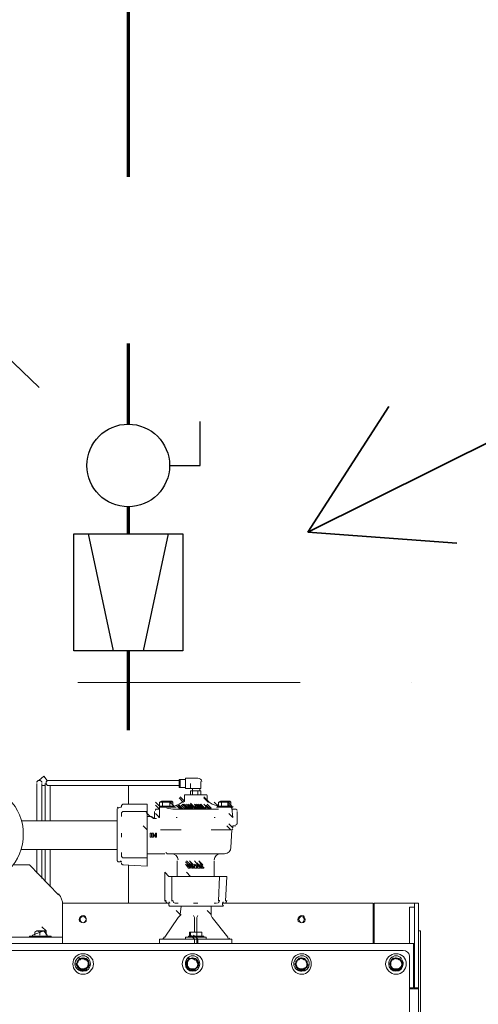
# Model space of a CAD drawing. Header units: millimetres. Extents: x 73192 to 132228, y -91222 to -47989.
# Tile 18 of 24: x 103428 to 103951, y -68440 to -67316. Entities that reach past the tile are written whole.
import ezdxf

# ---------------------------------------------------------------- set-up
doc = ezdxf.new("R2010")
doc.units = ezdxf.units.MM
doc.linetypes.add('DASHDOT', pattern=[25.4, 12.7, -6.35, 0, -6.35])
doc.linetypes.add('SDRUŽENÁ', pattern=[63.5, 31.75, -6.35, 6.35, -6.35, 6.35, -6.35])
for name, color, linetype, lineweight in [('koty', 253, 'Continuous', 9), ('NS_tenka', 253, 'Continuous', 9), ('R-koty', 7, 'Continuous', 25), ('R-nové rozvody stlačeného vzduchu', 160, 'SDRUŽENÁ', 70), ('VZT Tenka', 7, 'Continuous', 15)]:
    doc.layers.add(name, color=color, linetype=linetype, lineweight=lineweight)
doc.layers.get('koty').off()

# ---------------------------------------------------------------- blocks, each defined once
blk = doc.blocks.new('A$C1bc6cde3')
at = {"layer": 'NS_tenka', "linetype": 'Continuous', "lineweight": 20}
for points in [[(697.6, 1988.6), (694.1, 1993.3), (688.2, 1988.6)], [(685.8, 1985.1), (685.8, 1975.6), (685.8, 1975.6)], [(691.7, 1975.6), (691.7, 1985.1), (691.7, 1985.1)], [(691.7, 1982.7), (695.3, 1982.7), (695.3, 1982.7)], [(695.3, 1985.1), (695.3, 1975.6), (695.3, 1975.6)], [(848.5, 1988.6), (708.2, 1988.6), (697.6, 1988.6)], [(697.6, 1982.7), (708.2, 1982.7), (708.2, 1982.7)], [(701.2, 1975.6), (701.2, 1982.7), (701.2, 1982.7)], [(708.2, 1982.7), (848.5, 1982.7), (848.5, 1982.7)], [(790.7, 1982.7), (790.7, 1961.5), (790.7, 1961.5)], [(849.6, 1989.8), (848.5, 1989.8), (848.5, 1989.8)], [(848.5, 1980.4), (848.5, 1989.8), (848.5, 1989.8)], [(848.5, 1980.4), (848.5, 1989.8), (848.5, 1989.8)], [(848.5, 1988.6), (848.5, 1982.7), (848.5, 1982.7)], [(848.5, 1980.4), (849.6, 1980.4), (849.6, 1980.4)], [(855.5, 1989.8), (849.6, 1989.8), (849.6, 1989.8)], [(849.6, 1980.4), (849.6, 1989.8), (849.6, 1989.8)], [(849.6, 1980.4), (855.5, 1980.4), (855.5, 1980.4)], [(869.7, 1991), (855.5, 1991), (855.5, 1991)], [(855.5, 1979.2), (855.5, 1991), (855.5, 1991)], [(861.4, 1985.1), (861.4, 1979.2), (869.7, 1979.2)], [(873.2, 1987.4), (873.2, 1985.1), (873.2, 1979.2), (869.7, 1979.2)], [(685.8, 1975.6), (685.8, 1942.6), (685.8, 1942.6)], [(691.7, 1942.6), (691.7, 1975.6), (691.7, 1975.6)], [(695.3, 1975.6), (695.3, 1942.6), (695.3, 1942.6)], [(701.2, 1942.6), (701.2, 1975.6), (701.2, 1975.6)], [(853.2, 1963.9), (848.5, 1968.6), (848.5, 1968.6)], [(854.4, 1965), (849.6, 1969.7), (849.6, 1969.7)], [(854.4, 1970.9), (854.4, 1965), (854.4, 1965)], [(855.5, 1979.2), (861.4, 1979.2), (861.4, 1979.2)], [(879.1, 1972.1), (872, 1972.1), (862.6, 1972.1), (855.5, 1972.1)], [(863.8, 1976.8), (861.4, 1976.8), (861.4, 1972.1)], [(863.8, 1979.2), (863.8, 1976.8), (863.8, 1976.8)], [(869.7, 1972.1), (869.7, 1976.8), (863.8, 1976.8), (863.8, 1972.1)], [(873.2, 1972.1), (873.2, 1976.8), (869.7, 1976.8)], [(872, 1976.8), (872, 1979.2), (872, 1979.2)], [(880.3, 1965), (876.8, 1969.7), (876.8, 1969.7)], [(881.5, 1963.9), (876.8, 1968.6), (876.8, 1968.6)], [(882.6, 1963.9), (877.9, 1968.6), (877.9, 1968.6)], [(880.3, 1965), (880.3, 1970.9), (880.3, 1970.9)], [(781.3, 1958), (778.9, 1956.8), (778.9, 1956.8)], [(782.5, 1959.1), (782.5, 1958), (782.5, 1958)], [(811.9, 1961.5), (783.7, 1961.5), (783.7, 1961.5)], [(811.9, 1956.8), (811.9, 1958), (811.9, 1961.5)], [(826.1, 1959.1), (821.4, 1963.9), (821.4, 1963.9)], [(826.1, 1955.6), (821.4, 1960.3), (821.4, 1960.3)], [(828.4, 1965), (826.1, 1963.9), (826.1, 1963.9)], [(841.4, 1963.9), (837.9, 1963.9), (829.6, 1963.9), (826.1, 1963.9)], [(826.1, 1959.1), (826.1, 1963.9), (826.1, 1963.9)], [(826.1, 1959.1), (826.1, 1958), (826.1, 1958)], [(842.6, 1959.1), (834.3, 1959.1), (826.1, 1959.1)], [(826.1, 1958), (826.1, 1956.8), (826.1, 1956.8)], [(826.1, 1958), (841.4, 1958), (841.4, 1958)], [(842.6, 1958), (826.1, 1958), (826.1, 1958)], [(828.4, 1965), (840.2, 1965), (840.2, 1965)], [(829.6, 1959.1), (829.6, 1963.9), (829.6, 1963.9)], [(842.6, 1959.1), (837.9, 1963.9), (837.9, 1963.9)], [(837.9, 1959.1), (837.9, 1963.9), (837.9, 1963.9)], [(841.4, 1963.9), (840.2, 1965), (840.2, 1965)], [(841.4, 1959.1), (841.4, 1963.9), (841.4, 1963.9)], [(842.6, 1958), (841.4, 1958), (841.4, 1958)], [(852, 1963.9), (848.5, 1961.5), (842.6, 1959.1)], [(842.6, 1958), (842.6, 1959.1), (842.6, 1959.1)], [(844.9, 1958), (842.6, 1958), (842.6, 1958)], [(850.8, 1955.6), (849.6, 1955.6), (844.9, 1960.3)], [(850.8, 1955.6), (847.3, 1960.3), (847.3, 1960.3)], [(852, 1955.6), (847.3, 1960.3), (850.8, 1955.6)], [(853.2, 1955.6), (848.5, 1960.3), (848.5, 1960.3)], [(856.7, 1958), (855.5, 1956.8), (855.5, 1955.6), (853.2, 1955.6), (852, 1955.6), (850.8, 1955.6), (849.6, 1955.6)], [(859.1, 1955.6), (855.5, 1955.6), (850.8, 1960.3)], [(855.5, 1955.6), (850.8, 1960.3), (850.8, 1960.3)], [(853.2, 1963.9), (852, 1963.9), (852, 1963.9)], [(856.7, 1958), (852, 1961.5), (852, 1961.5)], [(856.7, 1956.8), (852, 1961.5), (852, 1961.5)], [(852, 1955.6), (853.2, 1955.6), (855.5, 1955.6), (856.7, 1958), (855.5, 1958), (854.4, 1955.6), (852, 1956.8)], [(854.4, 1965), (853.2, 1963.9), (853.2, 1963.9)], [(857.9, 1956.8), (853.2, 1961.5), (853.2, 1961.5)], [(859.1, 1955.6), (855.5, 1960.3), (855.5, 1960.3)], [(861.4, 1955.6), (857.9, 1960.3), (860.3, 1955.6), (855.5, 1960.3)], [(861.4, 1958), (860.3, 1956.8), (859.1, 1955.6), (855.5, 1955.6)], [(861.4, 1958), (857.9, 1958), (856.7, 1956.8), (859.1, 1958), (859.1, 1956.8), (857.9, 1955.6), (855.5, 1955.6)], [(861.4, 1958), (856.7, 1961.5), (861.4, 1956.8), (859.1, 1955.6)], [(859.1, 1958), (856.7, 1956.8), (856.7, 1956.8)], [(866.1, 1956.8), (861.4, 1961.5), (863.8, 1955.6), (859.1, 1960.3)], [(863.8, 1956.8), (859.1, 1961.5), (859.1, 1961.5)], [(863.8, 1958), (860.3, 1955.6), (860.3, 1955.6)], [(866.1, 1958), (861.4, 1962.7), (861.4, 1962.7)], [(866.1, 1958), (861.4, 1961.5), (861.4, 1961.5)], [(869.7, 1956.8), (867.3, 1956.8), (862.6, 1961.5)], [(865, 1958), (866.1, 1958), (863.8, 1958), (863.8, 1958)], [(866.1, 1958), (865, 1958), (865, 1958)], [(866.1, 1956.8), (865, 1958), (865, 1958)], [(869.7, 1956.8), (869.7, 1958), (866.1, 1961.5), (867.3, 1958), (867.3, 1958)], [(869.7, 1958), (866.1, 1961.5), (867.3, 1958), (867.3, 1958)], [(872, 1956.8), (869.7, 1956.8), (867.3, 1955.6), (866.1, 1956.8), (866.1, 1958)], [(867.3, 1955.6), (866.1, 1956.8), (866.1, 1958), (867.3, 1958), (869.7, 1958)], [(867.3, 1955.6), (869.7, 1956.8), (872, 1956.8), (867.3, 1961.5)], [(872, 1956.8), (867.3, 1961.5), (867.3, 1961.5)], [(872, 1958), (867.3, 1961.5), (867.3, 1961.5)], [(872, 1955.6), (867.3, 1960.3), (867.3, 1960.3)], [(874.4, 1958), (869.7, 1961.5), (869.7, 1961.5)], [(874.4, 1956.8), (869.7, 1961.5), (872, 1956.8)], [(876.8, 1956.8), (872, 1961.5), (874.4, 1958), (869.7, 1961.5), (872, 1958)], [(875.6, 1958), (873.2, 1958), (872, 1958), (874.4, 1958), (869.7, 1961.5), (876.8, 1956.8), (875.6, 1956.8), (874.4, 1956.8), (872, 1956.8)], [(874.4, 1956.8), (869.7, 1961.5), (869.7, 1961.5)], [(874.4, 1958), (869.7, 1961.5), (869.7, 1961.5)], [(874.4, 1958), (869.7, 1961.5), (869.7, 1961.5)], [(874.4, 1958), (869.7, 1961.5), (869.7, 1961.5)], [(877.9, 1956.8), (876.8, 1955.6), (874.4, 1955.6), (869.7, 1960.3)], [(869.7, 1958), (870.9, 1958), (872, 1956.8)], [(877.9, 1956.8), (873.2, 1961.5), (876.8, 1955.6), (874.4, 1955.6), (872, 1955.6)], [(876.8, 1956.8), (872, 1961.5), (872, 1961.5)], [(877.9, 1956.8), (873.2, 1961.5), (873.2, 1961.5)], [(875.6, 1958), (877.9, 1956.8), (873.2, 1961.5)], [(883.8, 1955.6), (879.1, 1960.3), (877.9, 1955.6), (874.4, 1960.3)], [(881.5, 1956.8), (876.8, 1961.5), (876.8, 1961.5)], [(883.8, 1955.6), (885, 1956.8), (880.3, 1958), (877.9, 1955.6)], [(883.8, 1955.6), (879.1, 1960.3), (879.1, 1960.3)], [(881.5, 1963.9), (880.3, 1965), (880.3, 1965)], [(885, 1956.8), (880.3, 1961.5), (880.3, 1961.5)], [(881.5, 1963.9), (882.6, 1963.9), (882.6, 1963.9)], [(893.3, 1959.1), (886.2, 1961.5), (882.6, 1963.9)], [(893.3, 1959.1), (888.5, 1963.9), (888.5, 1963.9)], [(892.1, 1958), (890.9, 1958), (890.9, 1958)], [(892.1, 1959.1), (892.1, 1958), (892.1, 1958)], [(909.7, 1958), (892.1, 1958), (892.1, 1958)], [(893.3, 1958), (892.1, 1958), (892.1, 1958)], [(895.6, 1965), (893.3, 1963.9), (893.3, 1963.9)], [(907.4, 1963.9), (903.9, 1963.9), (896.8, 1963.9), (893.3, 1963.9)], [(893.3, 1959.1), (893.3, 1963.9), (893.3, 1963.9)], [(908.6, 1959.1), (900.3, 1959.1), (893.3, 1959.1)], [(893.3, 1958), (908.6, 1958), (908.6, 1958)], [(895.6, 1965), (906.2, 1965), (906.2, 1965)], [(896.8, 1959.1), (896.8, 1963.9), (896.8, 1963.9)], [(908.6, 1959.1), (903.9, 1963.9), (903.9, 1963.9)], [(903.9, 1959.1), (903.9, 1963.9), (903.9, 1963.9)], [(908.6, 1956.8), (903.9, 1961.5), (903.9, 1961.5)], [(907.4, 1963.9), (906.2, 1965), (906.2, 1965)], [(907.4, 1959.1), (907.4, 1963.9), (907.4, 1963.9)], [(908.6, 1956.8), (908.6, 1958), (908.6, 1958)], [(909.7, 1958), (909.7, 1959.1), (909.7, 1959.1)], [(777.8, 1955.6), (777.8, 1926.1), (777.8, 1896.7)], [(782.5, 1950.9), (782.5, 1947.4), (782.5, 1947.4)], [(811.9, 1953.2), (783.7, 1953.2), (783.7, 1953.2)], [(815.5, 1947.4), (810.8, 1952.1), (810.8, 1952.1)], [(811.9, 1956.8), (811.9, 1953.2), (811.9, 1953.2)], [(811.9, 1953.2), (811.9, 1943.8), (811.9, 1943.8)], [(813.1, 1947.4), (811.9, 1947.4), (811.9, 1947.4)], [(815.5, 1947.4), (813.1, 1947.4), (813.1, 1947.4)], [(815.5, 1947.4), (817.8, 1946.2), (817.8, 1946.2)], [(819, 1946.2), (816.7, 1947.4), (815.5, 1947.4)], [(820.2, 1945), (820.2, 1945), (819, 1945), (817.8, 1946.2)], [(820.2, 1953.2), (820.2, 1946.2), (820.2, 1946.2)], [(820.2, 1946.2), (820.2, 1945), (820.2, 1945)], [(826.1, 1955.6), (821.4, 1955.6), (821.4, 1955.6)], [(826.1, 1946.2), (821.4, 1950.9), (821.4, 1950.9)], [(826.1, 1946.2), (824.9, 1946.2), (824.9, 1946.2)], [(826.1, 1946.2), (826.1, 1956.8), (826.1, 1956.8)], [(841.4, 1955.6), (834.3, 1956.8), (834.3, 1956.8)], [(844.9, 1955.6), (841.4, 1955.6), (841.4, 1955.6)], [(847.3, 1955.6), (844.9, 1955.6), (844.9, 1955.6)], [(846.1, 1946.2), (844.9, 1946.2), (844.9, 1946.2)], [(888.5, 1955.6), (847.3, 1955.6), (847.3, 1955.6)], [(852, 1956.8), (850.8, 1956.8), (849.6, 1955.6)], [(859.1, 1956.8), (857.9, 1956.8), (857.9, 1956.8)], [(861.4, 1955.6), (860.3, 1955.6), (860.3, 1955.6)], [(866.1, 1956.8), (863.8, 1955.6), (863.8, 1956.8), (861.4, 1955.6)], [(861.4, 1955.6), (863.8, 1956.8), (863.8, 1955.6)], [(872, 1956.8), (872, 1955.6), (874.4, 1955.6)], [(885, 1956.8), (883.8, 1955.6), (877.9, 1955.6)], [(883.8, 1956.8), (881.5, 1956.8), (880.3, 1955.6)], [(885, 1955.6), (883.8, 1955.6), (883.8, 1955.6)], [(893.3, 1955.6), (888.5, 1955.6), (888.5, 1955.6)], [(889.7, 1946.2), (888.5, 1946.2), (888.5, 1946.2)], [(909.7, 1946.2), (905, 1950.9), (905, 1950.9)], [(909.7, 1946.2), (905, 1950.9), (905, 1950.9)], [(909.7, 1946.2), (908.6, 1956.8), (908.6, 1956.8)], [(913.3, 1955.6), (908.6, 1955.6), (908.6, 1955.6)], [(914.5, 1946.2), (914.5, 1953.2), (914.5, 1953.2)], [(914.5, 1939.1), (914.5, 1946.2), (914.5, 1946.2)], [(777.8, 1942.6), (668.2, 1942.6), (668.2, 1942.6)], [(811.9, 1932), (807.2, 1936.8), (807.2, 1936.8)], [(811.9, 1942.6), (811.9, 1943.8), (811.9, 1943.8)], [(811.9, 1942.6), (811.9, 1932), (811.9, 1932)], [(821.4, 1945), (820.2, 1945), (820.2, 1945)], [(822.5, 1945), (821.4, 1945), (821.4, 1945)], [(907.4, 1932), (902.7, 1936.8), (902.7, 1936.8)], [(909.7, 1934.4), (905, 1939.1), (905, 1939.1)], [(909.7, 1934.4), (909.7, 1936.8), (910.9, 1936.8)], [(910.9, 1936.8), (913.3, 1936.8), (913.3, 1936.8)], [(782.5, 1928.5), (782.5, 1923.8), (782.5, 1923.8)], [(811.9, 1932), (811.9, 1920.3), (811.9, 1920.3)], [(817.8, 1923.8), (817.8, 1928.5), (819, 1928.5), (821.4, 1923.8), (821.4, 1928.5), (822.5, 1928.5), (822.5, 1923.8), (821.4, 1923.8)], [(819, 1927.3), (819, 1923.8), (817.8, 1923.8)], [(820.2, 1926.1), (819, 1927.3), (819, 1927.3)], [(821.4, 1923.8), (819, 1927.3), (819, 1927.3)], [(820.2, 1926.1), (821.4, 1923.8), (821.4, 1923.8)], [(827.3, 1932), (828.4, 1932), (828.4, 1932)], [(828.4, 1932), (834.3, 1932), (834.3, 1932)], [(834.3, 1932), (850.8, 1932), (850.8, 1932)], [(885, 1932), (900.3, 1932), (900.3, 1932)], [(900.3, 1932), (907.4, 1932), (907.4, 1932)], [(907.4, 1912), (908.6, 1932), (908.6, 1932)], [(909.7, 1933.2), (908.6, 1932), (908.6, 1932)], [(811.9, 1920.3), (811.9, 1909.6), (811.9, 1909.6)], [(668.2, 1909.6), (777.8, 1909.6), (777.8, 1909.6)], [(685.8, 1909.6), (685.8, 1882.5), (685.8, 1882.5)], [(691.7, 1876.7), (691.7, 1909.6), (691.7, 1909.6)], [(695.3, 1909.6), (695.3, 1873.1), (695.3, 1873.1)], [(701.2, 1867.2), (701.2, 1909.6), (701.2, 1909.6)], [(782.5, 1906.1), (782.5, 1902.6), (782.5, 1902.6)], [(811.9, 1909.6), (811.9, 1900.2), (811.9, 1900.2)], [(811.9, 1904.9), (813.1, 1904.9), (813.1, 1904.9)], [(813.1, 1904.9), (832, 1904.9), (832, 1904.9)], [(900.3, 1904.9), (867.3, 1904.9), (834.3, 1904.9)], [(658.7, 1892), (677.6, 1892), (677.6, 1892)], [(677.6, 1892), (710.6, 1857.8), (710.6, 1857.8)], [(778.9, 1895.5), (781.3, 1895.5), (781.3, 1895.5)], [(783.7, 1900.2), (811.9, 1900.2), (811.9, 1900.2)], [(783.7, 1892), (811.9, 1890.8), (811.9, 1890.8)], [(790.7, 1892), (790.7, 1848.4), (790.7, 1848.4)], [(811.9, 1900.2), (811.9, 1896.7), (811.9, 1896.7)], [(811.9, 1895.5), (811.9, 1896.7), (811.9, 1896.7)], [(811.9, 1895.5), (811.9, 1890.8), (811.9, 1890.8)], [(846.1, 1896.7), (846.1, 1880.2), (846.1, 1880.2)], [(860.3, 1890.8), (855.5, 1895.5), (855.5, 1895.5)], [(861.4, 1892), (856.7, 1896.7), (856.7, 1896.7)], [(861.4, 1892), (856.7, 1896.7), (856.7, 1896.7)], [(861.4, 1888.4), (857.9, 1893.1), (857.9, 1893.1)], [(861.4, 1888.4), (857.9, 1893.1), (857.9, 1893.1)], [(863.8, 1890.8), (859.1, 1894.3), (865, 1890.8), (865, 1889.6)], [(863.8, 1889.6), (859.1, 1894.3), (859.1, 1894.3)], [(863.8, 1890.8), (859.1, 1894.3), (859.1, 1894.3)], [(863.8, 1888.4), (859.1, 1893.1), (859.1, 1893.1)], [(863.8, 1888.4), (859.1, 1893.1), (859.1, 1893.1)], [(863.8, 1888.4), (859.1, 1893.1), (859.1, 1893.1)], [(865, 1892), (860.3, 1896.7), (860.3, 1896.7)], [(862.6, 1888.4), (863.8, 1888.4), (863.8, 1888.4), (865, 1889.6), (863.8, 1890.8), (863.8, 1889.6), (862.6, 1889.6), (862.6, 1892), (865, 1892), (860.3, 1896.7), (863.8, 1892), (863.8, 1890.8), (863.8, 1890.8)], [(865, 1892), (860.3, 1896.7), (860.3, 1896.7)], [(860.3, 1890.8), (861.4, 1892), (861.4, 1890.8), (861.4, 1889.6), (860.3, 1888.4)], [(863.8, 1892), (863.8, 1890.8), (863.8, 1890.8)], [(863.8, 1890.8), (865, 1890.8), (865, 1889.6), (865, 1888.4), (863.8, 1888.4)], [(863.8, 1890.8), (863.8, 1889.6), (863.8, 1889.6)], [(869.7, 1892), (866.1, 1896.7), (866.1, 1896.7)], [(869.7, 1888.4), (866.1, 1893.1), (866.1, 1893.1)], [(867.3, 1888.4), (866.1, 1888.4), (866.1, 1892), (867.3, 1892), (867.3, 1892), (868.5, 1892), (869.7, 1890.8)], [(866.1, 1892), (866.1, 1888.4), (866.1, 1888.4)], [(867.3, 1890.8), (867.3, 1892), (867.3, 1892)], [(869.7, 1890.8), (868.5, 1888.4), (867.3, 1888.4)], [(868.5, 1890.8), (867.3, 1890.8), (867.3, 1890.8)], [(867.3, 1888.4), (868.5, 1890.8), (868.5, 1890.8)], [(873.2, 1889.6), (868.5, 1894.3), (868.5, 1894.3)], [(873.2, 1888.4), (868.5, 1893.1), (868.5, 1893.1)], [(874.4, 1888.4), (869.7, 1893.1), (869.7, 1893.1)], [(869.7, 1888.4), (869.7, 1892), (869.7, 1892)], [(875.6, 1892), (870.9, 1896.7), (870.9, 1896.7)], [(870.9, 1888.4), (872, 1888.4), (872, 1890.8), (872, 1890.8), (870.9, 1892)], [(873.2, 1888.4), (873.2, 1889.6), (875.6, 1892)], [(874.4, 1889.6), (874.4, 1890.8), (874.4, 1890.8)], [(888.5, 1880.2), (888.5, 1896.7), (888.5, 1896.7)], [(836.7, 1879), (832, 1883.7), (832, 1879)], [(832, 1879), (832, 1850.7), (832, 1850.7)], [(836.7, 1879), (840.2, 1879), (840.2, 1879)], [(840.2, 1879), (840.2, 1850.7), (840.2, 1850.7)], [(840.2, 1879), (849.6, 1879), (849.6, 1879)], [(846.1, 1880.2), (846.1, 1879), (846.1, 1879)], [(850.8, 1879), (849.6, 1879), (849.6, 1879)], [(850.8, 1879), (861.4, 1879), (861.4, 1879)], [(861.4, 1879), (856.7, 1883.7), (856.7, 1883.7)], [(861.4, 1879), (873.2, 1879), (873.2, 1879)], [(865, 1889.6), (865, 1888.4), (863.8, 1888.4), (862.6, 1888.4)], [(873.2, 1879), (874.4, 1879), (885, 1879)], [(885, 1879), (894.4, 1879), (894.4, 1879)], [(888.5, 1879), (888.5, 1880.2), (888.5, 1880.2)], [(893.3, 1850.7), (894.4, 1879), (894.4, 1879)], [(894.4, 1879), (896.8, 1879), (896.8, 1879)], [(898, 1879), (896.8, 1879), (896.8, 1879)], [(898, 1879), (902.7, 1879), (902.7, 1879)], [(901.5, 1850.7), (902.7, 1879), (902.7, 1879)], [(715.3, 1848.4), (836.7, 1848.4), (836.7, 1848.4)], [(715.3, 1847.2), (715.3, 1815.4), (715.3, 1815.4)], [(835.5, 1848.4), (836.7, 1848.4), (836.7, 1848.4)], [(836.7, 1848.4), (836.7, 1846), (836.7, 1846)], [(839, 1844.8), (896.8, 1844.8), (896.8, 1844.8)], [(843.8, 1848.4), (847.3, 1848.4), (847.3, 1848.4)], [(850.8, 1844.8), (849.6, 1835.4), (844.9, 1840.1)], [(850.8, 1844.8), (849.6, 1835.4), (849.6, 1835.4)], [(865, 1848.4), (869.7, 1848.4), (869.7, 1848.4)], [(885, 1835.4), (885, 1844.8), (885, 1844.8)], [(885, 1835.4), (885, 1844.8), (885, 1844.8)], [(888.5, 1848.4), (890.9, 1848.4), (890.9, 1848.4)], [(898, 1846), (898, 1848.4), (898, 1848.4)], [(898, 1848.4), (1070, 1848.4), (1070, 1807.1)], [(1070, 1844.8), (1071.2, 1844.8), (1071.2, 1844.8)], [(1071.2, 1848.4), (1071.2, 1802.4), (1071.2, 1802.4)], [(1071.2, 1848.4), (1073.6, 1848.4), (1073.6, 1848.4)], [(1073.6, 1848.4), (1114.8, 1848.4), (1117.2, 1848.4)], [(1117.2, 1836.6), (1117.2, 1848.4), (1121.9, 1848.4), (1121.9, 1836.6)], [(847.3, 1831.9), (849.6, 1834.2), (850.8, 1835.4)], [(847.3, 1831.9), (849.6, 1834.2), (850.8, 1835.4)], [(865, 1834.2), (866.1, 1831.9), (866.1, 1831.9)], [(865, 1834.2), (866.1, 1831.9), (866.1, 1831.9)], [(868.5, 1815.4), (868.5, 1831.9), (869.7, 1834.2)], [(868.5, 1831.9), (869.7, 1834.2), (869.7, 1834.2)], [(885, 1835.4), (880.3, 1840.1), (880.3, 1840.1)], [(885, 1835.4), (885, 1834.2), (886.2, 1831.9)], [(885, 1835.4), (885, 1834.2), (886.2, 1831.9)], [(1111.3, 1830.7), (1111.3, 1843.7), (1117.2, 1843.7)], [(1117.2, 1836.6), (1117.2, 1751.7), (1121.9, 1751.7), (1121.9, 1836.6)], [(847.3, 1831.9), (832, 1809.5), (832, 1809.5)], [(866.1, 1815.4), (866.1, 1831.9), (866.1, 1831.9)], [(903.9, 1809.5), (886.2, 1831.9), (886.2, 1831.9)], [(1117.2, 1802.4), (1111.3, 1802.4), (1111.3, 1830.7)], [(697.6, 1811.8), (694.1, 1816.6), (681.1, 1811.8)], [(681.1, 1811.8), (681.1, 1810.7), (681.1, 1810.7)], [(685.8, 1816.6), (683.5, 1815.4), (683.5, 1811.8)], [(689.4, 1815.4), (685.8, 1816.6), (691.7, 1816.6), (689.4, 1815.4), (689.4, 1811.8)], [(696.5, 1816.6), (691.7, 1821.3), (691.7, 1821.3)], [(696.5, 1816.6), (691.7, 1821.3), (691.7, 1821.3)], [(691.7, 1816.6), (696.5, 1815.4), (696.5, 1811.8)], [(696.5, 1815.4), (696.5, 1816.6), (691.7, 1816.6)], [(696.5, 1815.4), (696.5, 1811.8), (696.5, 1811.8)], [(697.6, 1810.7), (697.6, 1811.8), (697.6, 1811.8)], [(715.3, 1809.5), (715.3, 1815.4), (715.3, 1815.4)], [(856.7, 1807.1), (866.1, 1807.1), (866.1, 1802.4), (866.1, 1807.1), (861.4, 1811.8)], [(861.4, 1815.4), (860.3, 1815.4), (860.3, 1810.7)], [(865, 1815.4), (861.4, 1815.4), (861.4, 1810.7)], [(865, 1815.4), (861.4, 1815.4), (861.4, 1815.4)], [(872, 1815.4), (865, 1815.4), (868.5, 1815.4)], [(869.7, 1807.1), (865, 1811.8), (865, 1811.8)], [(872, 1815.4), (868.5, 1815.4), (868.5, 1810.7)], [(872, 1815.4), (874.4, 1815.4), (874.4, 1810.7)], [(874.4, 1815.4), (874.4, 1815.4), (872, 1815.4)], [(1121.9, 1816.6), (1124.2, 1816.6), (1124.2, 1192), (1121.9, 1192)], [(115.5, 1802.4), (1111.3, 1802.4), (1111.3, 1802.4)], [(511.4, 1802.4), (511.4, 1809.5), (518.5, 1809.5), (708.2, 1809.5)], [(677.6, 1810.7), (677.6, 1809.5), (677.6, 1809.5)], [(702.3, 1810.7), (677.6, 1810.7), (677.6, 1810.7)], [(702.3, 1809.5), (702.3, 1810.7), (702.3, 1810.7)], [(708.2, 1809.5), (715.3, 1809.5), (715.3, 1802.4)], [(826.1, 1807.1), (826.1, 1802.4), (826.1, 1802.4)], [(826.1, 1807.1), (826.1, 1802.4), (826.1, 1802.4)], [(832, 1807.1), (826.1, 1807.1), (826.1, 1807.1)], [(830.8, 1808.3), (830.8, 1809.5), (832, 1809.5)], [(830.8, 1808.3), (830.8, 1809.5), (832, 1809.5)], [(856.7, 1807.1), (832, 1807.1), (832, 1807.1)], [(855.5, 1809.5), (855.5, 1807.1), (855.5, 1807.1)], [(879.1, 1809.5), (855.5, 1809.5), (855.5, 1809.5)], [(859.1, 1810.7), (859.1, 1809.5), (859.1, 1809.5)], [(859.1, 1810.7), (863.8, 1810.7), (876.8, 1810.7)], [(868.5, 1807.1), (866.1, 1807.1), (866.1, 1807.1)], [(868.5, 1807.1), (868.5, 1802.4), (868.5, 1802.4)], [(869.7, 1802.4), (869.7, 1807.1), (877.9, 1807.1)], [(876.8, 1809.5), (876.8, 1810.7), (876.8, 1810.7)], [(902.7, 1807.1), (877.9, 1807.1), (877.9, 1807.1)], [(879.1, 1807.1), (879.1, 1809.5), (879.1, 1809.5)], [(908.6, 1807.1), (902.7, 1807.1), (902.7, 1807.1)], [(903.9, 1809.5), (903.9, 1809.5), (903.9, 1808.3)], [(903.9, 1809.5), (903.9, 1809.5), (903.9, 1808.3)], [(908.6, 1802.4), (908.6, 1807.1), (908.6, 1807.1)], [(908.6, 1802.4), (908.6, 1807.1), (908.6, 1807.1)], [(1070, 1802.4), (1070, 1807.1), (1070, 1807.1)], [(1116, 1802.4), (1116, 1791.8), (1116, 1791.8)], [(1104.2, 1794.2), (122.6, 1794.2), (122.6, 1794.2)], [(1116, 1791.8), (1116, 1751.7), (1111.3, 1751.7)], [(1117.2, 1797.7), (1116, 1797.7), (1116, 1797.7)], [(733, 1781.2), (730.6, 1778.8), (730.6, 1778.8)], [(730.6, 1778.8), (733, 1775.3), (733, 1775.3)], [(735.3, 1783.6), (731.8, 1782.4), (731.8, 1778.8), (731.8, 1775.3), (735.3, 1772.9)], [(737.7, 1784.7), (734.2, 1785.9), (733, 1781.2)], [(741.2, 1783.6), (737.7, 1785.9), (735.3, 1783.6)], [(737.7, 1771.8), (742.4, 1771.8), (743.6, 1775.3), (745.9, 1777.7), (744.8, 1781.2), (742.4, 1784.7), (737.7, 1784.7)], [(741.2, 1772.9), (744.8, 1775.3), (744.8, 1778.8), (744.8, 1782.4), (741.2, 1783.6)], [(857.9, 1781.2), (855.5, 1778.8), (857.9, 1775.3), (859.1, 1771.8), (862.6, 1771.8)], [(859.1, 1783.6), (856.7, 1782.4), (856.7, 1778.8), (856.7, 1775.3), (859.1, 1772.9)], [(863.8, 1784.7), (859.1, 1785.9), (857.9, 1781.2)], [(866.1, 1783.6), (863.8, 1785.9), (859.1, 1783.6)], [(868.5, 1781.2), (867.3, 1784.7), (863.8, 1784.7)], [(869.7, 1778.8), (869.7, 1782.4), (866.1, 1783.6)], [(866.1, 1772.9), (869.7, 1775.3), (869.7, 1778.8)], [(868.5, 1775.3), (870.9, 1777.7), (868.5, 1781.2)], [(988.7, 1784.7), (985.2, 1785.9), (982.8, 1781.2), (980.5, 1778.8)], [(980.5, 1778.8), (982.8, 1775.3), (982.8, 1775.3)], [(985.2, 1783.6), (981.6, 1782.4), (981.6, 1778.8), (981.6, 1775.3), (985.2, 1772.9)], [(991.1, 1783.6), (987.5, 1785.9), (985.2, 1783.6)], [(993.4, 1775.3), (995.8, 1777.7), (993.4, 1781.2), (992.2, 1784.7), (988.7, 1784.7)], [(994.6, 1778.8), (994.6, 1782.4), (991.1, 1783.6)], [(991.1, 1772.9), (994.6, 1775.3), (994.6, 1778.8)], [(1090, 1781.2), (1088.9, 1778.8), (1090, 1775.3)], [(1095.9, 1784.7), (1092.4, 1785.9), (1090, 1781.2)], [(1092.4, 1783.6), (1090, 1782.4), (1090, 1778.8), (1090, 1775.3), (1092.4, 1772.9)], [(1099.5, 1783.6), (1095.9, 1785.9), (1092.4, 1783.6)], [(1101.8, 1781.2), (1100.7, 1784.7), (1095.9, 1784.7)], [(1095.9, 1771.8), (1099.5, 1771.8), (1101.8, 1775.3), (1103, 1777.7), (1101.8, 1781.2)], [(1103, 1778.8), (1103, 1782.4), (1099.5, 1783.6)], [(1099.5, 1772.9), (1103, 1775.3), (1103, 1778.8)], [(1111.3, 1241.5), (1111.3, 1788.3), (1111.3, 1788.3)], [(733, 1775.3), (734.2, 1771.8), (737.7, 1771.8)], [(735.3, 1772.9), (737.7, 1771.8), (741.2, 1772.9)], [(859.1, 1772.9), (863.8, 1771.8), (866.1, 1772.9)], [(862.6, 1771.8), (866.1, 1771.8), (868.5, 1775.3)], [(982.8, 1775.3), (984, 1771.8), (987.5, 1771.8)], [(985.2, 1772.9), (987.5, 1771.8), (991.1, 1772.9)], [(987.5, 1771.8), (991.1, 1771.8), (993.4, 1775.3)], [(1090, 1775.3), (1092.4, 1771.8), (1095.9, 1771.8)], [(1092.4, 1772.9), (1095.9, 1771.8), (1099.5, 1772.9)], [(1111.3, 179.7), (1111.3, 179.7), (1121.9, 179.7), (1121.9, 1750.6), (1111.3, 1750.6)], [(1117.2, 1751.7), (1117.2, 1750.6), (1117.2, 1750.6)], [(1121.9, 1751.7), (1121.9, 1750.6), (1121.9, 1750.6)]]:
    blk.add_lwpolyline(points, dxfattribs=at)
for points in [[(848.5, 1989.8), (848.5, 1989.8)], [(848.5, 1980.4), (848.5, 1980.4)], [(826.1, 1958), (826.1, 1958)], [(853.2, 1963.9), (853.2, 1963.9)], [(857.9, 1956.8), (859.1, 1956.8), (854.4, 1961.5)], [(872, 1956.8), (874.4, 1956.8), (869.7, 1961.5), (874.4, 1958), (869.7, 1961.5), (872, 1958)], [(908.6, 1958), (908.6, 1958)], [(880.3, 1955.6), (881.5, 1956.8), (883.8, 1956.8), (883.8, 1955.6)], [(885, 1955.6), (883.8, 1955.6)], [(888.5, 1955.6), (888.5, 1955.6)], [(816.7, 1923.8), (815.5, 1923.8), (815.5, 1928.5), (816.7, 1928.5)], [(811.9, 1920.3), (811.9, 1920.3)], [(811.9, 1909.6), (811.9, 1909.6)], [(832, 1904.9), (832, 1904.9)], [(782.5, 1894.3), (782.5, 1894.3)], [(861.4, 1888.4), (861.4, 1888.4), (859.1, 1888.4), (855.5, 1893.1), (860.3, 1889.6), (861.4, 1890.8), (861.4, 1892), (860.3, 1890.8), (859.1, 1890.8), (861.4, 1892), (861.4, 1890.8), (861.4, 1889.6), (860.3, 1888.4)], [(866.1, 1892), (867.3, 1892), (867.3, 1890.8), (868.5, 1890.8), (867.3, 1888.4), (867.3, 1888.4), (866.1, 1888.4)], [(869.7, 1888.4), (870.9, 1888.4), (872, 1888.4), (873.2, 1890.8), (872, 1892), (872, 1892), (870.9, 1892), (869.7, 1892), (870.9, 1892), (872, 1890.8), (872, 1890.8), (872, 1888.4), (870.9, 1888.4), (869.7, 1888.4), (869.7, 1892)], [(874.4, 1888.4), (874.4, 1888.4), (873.2, 1888.4), (873.2, 1889.6), (875.6, 1892), (870.9, 1896.7), (875.6, 1889.6), (876.8, 1889.6), (876.8, 1888.4), (875.6, 1888.4), (875.6, 1888.4)], [(874.4, 1889.6), (874.4, 1890.8)], [(861.4, 1888.4), (861.4, 1888.4)], [(863.8, 1888.4), (863.8, 1888.4)], [(867.3, 1888.4), (867.3, 1888.4)], [(874.4, 1888.4), (874.4, 1888.4)], [(885, 1879), (885, 1879)], [(899.1, 1848.4), (899.1, 1848.4)], [(1111.3, 1750.6), (1111.3, 1750.6)]]:
    blk.add_lwpolyline(points, close=True, dxfattribs=at)
for points, knots in [([(670.5, 1927.3), (670.5, 1958), (645.8, 1983.9), (614, 1983.9), (614, 1983.9), (582.1, 1983.9), (557.4, 1958), (557.4, 1927.3), (557.4, 1927.3), (557.4, 1895.5), (582.1, 1869.6), (614, 1869.6), (614, 1869.6), (645.8, 1869.6), (670.5, 1895.5), (670.5, 1927.3)], [0, 0, 0, 0, 0.0625, 0.0625, 0.0625, 0.062501, 0.125, 0.125, 0.125, 0.125001, 0.1875, 0.1875, 0.1875, 0.187501, 1, 1, 1, 1]), ([(691.7, 1986.2), (691.7, 1987.4), (690.6, 1988.6), (688.2, 1988.6), (688.2, 1988.6), (687, 1988.6), (685.8, 1987.4), (685.8, 1986.2)], [0, 0, 0, 0, 0.125, 0.125, 0.125, 0.125001, 1, 1, 1, 1]), ([(698.8, 1988.6), (697.6, 1988.6), (696.5, 1987.4), (696.5, 1986.2), (696.5, 1986.2), (696.5, 1983.9), (697.6, 1982.7), (698.8, 1982.7)], [0, 0, 0, 0, 0.125, 0.125, 0.125, 0.125001, 1, 1, 1, 1]), ([(742.4, 1829.5), (742.4, 1831.9), (741.2, 1834.2), (738.9, 1834.2), (738.9, 1834.2), (736.5, 1834.2), (734.2, 1831.9), (734.2, 1829.5), (734.2, 1829.5), (734.2, 1827.2), (736.5, 1826), (738.9, 1826), (738.9, 1826), (741.2, 1826), (742.4, 1827.2), (742.4, 1829.5)], [0, 0, 0, 0, 0.0625, 0.0625, 0.0625, 0.062501, 0.125, 0.125, 0.125, 0.125001, 0.1875, 0.1875, 0.1875, 0.187501, 1, 1, 1, 1]), ([(992.2, 1829.5), (992.2, 1831.9), (991.1, 1834.2), (988.7, 1834.2), (988.7, 1834.2), (986.3, 1834.2), (984, 1831.9), (984, 1829.5), (984, 1829.5), (984, 1827.2), (986.3, 1826), (988.7, 1826), (988.7, 1826), (991.1, 1826), (992.2, 1827.2), (992.2, 1829.5)], [0, 0, 0, 0, 0.0625, 0.0625, 0.0625, 0.062501, 0.125, 0.125, 0.125, 0.125001, 0.1875, 0.1875, 0.1875, 0.187501, 1, 1, 1, 1]), ([(742.4, 1829.5), (742.4, 1831.9), (740.1, 1833), (738.9, 1833), (738.9, 1833), (736.5, 1833), (735.3, 1831.9), (735.3, 1829.5), (735.3, 1829.5), (735.3, 1828.3), (736.5, 1826), (738.9, 1826), (738.9, 1826), (740.1, 1826), (742.4, 1828.3), (742.4, 1829.5)], [0, 0, 0, 0, 0.0625, 0.0625, 0.0625, 0.062501, 0.125, 0.125, 0.125, 0.125001, 0.1875, 0.1875, 0.1875, 0.187501, 1, 1, 1, 1]), ([(991.1, 1829.5), (991.1, 1831.9), (989.9, 1833), (988.7, 1833), (988.7, 1833), (986.3, 1833), (985.2, 1831.9), (985.2, 1829.5), (985.2, 1829.5), (985.2, 1828.3), (986.3, 1826), (988.7, 1826), (988.7, 1826), (989.9, 1826), (991.1, 1828.3), (991.1, 1829.5)], [0, 0, 0, 0, 0.0625, 0.0625, 0.0625, 0.062501, 0.125, 0.125, 0.125, 0.125001, 0.1875, 0.1875, 0.1875, 0.187501, 1, 1, 1, 1]), ([(750.7, 1778.8), (750.7, 1785.9), (744.8, 1790.6), (738.9, 1790.6), (738.9, 1790.6), (731.8, 1790.6), (727.1, 1785.9), (727.1, 1778.8), (727.1, 1778.8), (727.1, 1772.9), (731.8, 1767.1), (738.9, 1767.1), (738.9, 1767.1), (744.8, 1767.1), (750.7, 1772.9), (750.7, 1778.8)], [0, 0, 0, 0, 0.0625, 0.0625, 0.0625, 0.062501, 0.125, 0.125, 0.125, 0.125001, 0.1875, 0.1875, 0.1875, 0.187501, 1, 1, 1, 1]), ([(875.6, 1778.8), (875.6, 1785.9), (869.7, 1790.6), (863.8, 1790.6), (863.8, 1790.6), (856.7, 1790.6), (852, 1785.9), (852, 1778.8), (852, 1778.8), (852, 1772.9), (856.7, 1767.1), (863.8, 1767.1), (863.8, 1767.1), (869.7, 1767.1), (875.6, 1772.9), (875.6, 1778.8)], [0, 0, 0, 0, 0.0625, 0.0625, 0.0625, 0.062501, 0.125, 0.125, 0.125, 0.125001, 0.1875, 0.1875, 0.1875, 0.187501, 1, 1, 1, 1]), ([(999.3, 1778.8), (999.3, 1785.9), (994.6, 1790.6), (988.7, 1790.6), (988.7, 1790.6), (981.6, 1790.6), (976.9, 1785.9), (976.9, 1778.8), (976.9, 1778.8), (976.9, 1772.9), (981.6, 1767.1), (988.7, 1767.1), (988.7, 1767.1), (994.6, 1767.1), (999.3, 1772.9), (999.3, 1778.8)], [0, 0, 0, 0, 0.0625, 0.0625, 0.0625, 0.062501, 0.125, 0.125, 0.125, 0.125001, 0.1875, 0.1875, 0.1875, 0.187501, 1, 1, 1, 1]), ([(1107.7, 1778.8), (1107.7, 1785.9), (1103, 1790.6), (1095.9, 1790.6), (1095.9, 1790.6), (1090, 1790.6), (1084.2, 1785.9), (1084.2, 1778.8), (1084.2, 1778.8), (1084.2, 1772.9), (1090, 1767.1), (1095.9, 1767.1), (1095.9, 1767.1), (1103, 1767.1), (1107.7, 1772.9), (1107.7, 1778.8)], [0, 0, 0, 0, 0.0625, 0.0625, 0.0625, 0.062501, 0.125, 0.125, 0.125, 0.125001, 0.1875, 0.1875, 0.1875, 0.187501, 1, 1, 1, 1]), ([(747.1, 1778.8), (747.1, 1783.6), (743.6, 1788.3), (738.9, 1788.3), (738.9, 1788.3), (734.2, 1788.3), (729.4, 1783.6), (729.4, 1778.8), (729.4, 1778.8), (729.4, 1774.1), (734.2, 1770.6), (738.9, 1770.6), (738.9, 1770.6), (743.6, 1770.6), (747.1, 1774.1), (747.1, 1778.8)], [0, 0, 0, 0, 0.0625, 0.0625, 0.0625, 0.062501, 0.125, 0.125, 0.125, 0.125001, 0.1875, 0.1875, 0.1875, 0.187501, 1, 1, 1, 1]), ([(872, 1778.8), (872, 1783.6), (868.5, 1788.3), (863.8, 1788.3), (863.8, 1788.3), (859.1, 1788.3), (855.5, 1783.6), (855.5, 1778.8), (855.5, 1778.8), (855.5, 1774.1), (859.1, 1770.6), (863.8, 1770.6), (863.8, 1770.6), (868.5, 1770.6), (872, 1774.1), (872, 1778.8)], [0, 0, 0, 0, 0.0625, 0.0625, 0.0625, 0.062501, 0.125, 0.125, 0.125, 0.125001, 0.1875, 0.1875, 0.1875, 0.187501, 1, 1, 1, 1]), ([(997, 1778.8), (997, 1783.6), (993.4, 1788.3), (988.7, 1788.3), (988.7, 1788.3), (984, 1788.3), (979.3, 1783.6), (979.3, 1778.8), (979.3, 1778.8), (979.3, 1774.1), (984, 1770.6), (988.7, 1770.6), (988.7, 1770.6), (993.4, 1770.6), (997, 1774.1), (997, 1778.8)], [0, 0, 0, 0, 0.0625, 0.0625, 0.0625, 0.062501, 0.125, 0.125, 0.125, 0.125001, 0.1875, 0.1875, 0.1875, 0.187501, 1, 1, 1, 1]), ([(1104.2, 1778.8), (1104.2, 1783.6), (1100.7, 1788.3), (1095.9, 1788.3), (1095.9, 1788.3), (1091.2, 1788.3), (1087.7, 1783.6), (1087.7, 1778.8), (1087.7, 1778.8), (1087.7, 1774.1), (1091.2, 1770.6), (1095.9, 1770.6), (1095.9, 1770.6), (1100.7, 1770.6), (1104.2, 1774.1), (1104.2, 1778.8)], [0, 0, 0, 0, 0.0625, 0.0625, 0.0625, 0.062501, 0.125, 0.125, 0.125, 0.125001, 0.1875, 0.1875, 0.1875, 0.187501, 1, 1, 1, 1])]:
    blk.add_open_spline(points, degree=3, knots=knots, dxfattribs=at)
for points in [[(874.4, 1987.4), (874.4, 1989.8), (872, 1991), (869.7, 1991)], [(855.5, 1972.1), (854.4, 1972.1), (854.4, 1972.1), (854.4, 1970.9)], [(880.3, 1970.9), (880.3, 1972.1), (880.3, 1972.1), (879.1, 1972.1)], [(778.9, 1958), (777.8, 1958), (777.8, 1956.8), (777.8, 1955.6)], [(781.3, 1958), (782.5, 1958), (782.5, 1958), (782.5, 1959.1)], [(784.8, 1961.5), (783.7, 1961.5), (782.5, 1960.3), (782.5, 1959.1)], [(784.8, 1953.2), (783.7, 1953.2), (782.5, 1952.1), (782.5, 1950.9)], [(822.5, 1955.6), (821.4, 1955.6), (821.4, 1954.4), (821.4, 1954.4)], [(914.5, 1954.4), (914.5, 1954.4), (914.5, 1955.6), (913.3, 1955.6)], [(909.7, 1934.4), (909.7, 1934.4), (909.7, 1934.4), (909.7, 1935.6)], [(913.3, 1937.9), (914.5, 1937.9), (914.5, 1939.1), (914.5, 1940.3)], [(782.5, 1902.6), (782.5, 1901.4), (783.7, 1900.2), (784.8, 1900.2)], [(833.2, 1906.1), (833.2, 1906.1), (834.3, 1904.9), (835.5, 1904.9)], [(847.3, 1897.9), (847.3, 1901.4), (843.8, 1904.9), (839, 1904.9)], [(895.6, 1904.9), (892.1, 1904.9), (888.5, 1901.4), (888.5, 1897.9)], [(900.3, 1904.9), (905, 1904.9), (907.4, 1908.5), (907.4, 1912)], [(777.8, 1897.9), (777.8, 1896.7), (777.8, 1895.5), (778.9, 1895.5)], [(782.5, 1895.5), (782.5, 1895.5), (782.5, 1896.7), (781.3, 1896.7)], [(782.5, 1894.3), (782.5, 1893.1), (783.7, 1892), (784.8, 1892)], [(715.3, 1847.2), (715.3, 1850.7), (714.1, 1855.4), (710.6, 1859)], [(833.2, 1851.9), (833.2, 1849.5), (834.3, 1848.4), (835.5, 1848.4)], [(837.9, 1848.4), (837.9, 1849.5), (836.7, 1849.5), (836.7, 1849.5)], [(836.7, 1846), (836.7, 1844.8), (837.9, 1844.8), (839, 1844.8)], [(841.4, 1851.9), (841.4, 1849.5), (842.6, 1848.4), (843.8, 1848.4)], [(892.1, 1848.4), (893.3, 1848.4), (894.4, 1849.5), (894.4, 1851.9)], [(896.8, 1844.8), (898, 1844.8), (899.1, 1844.8), (899.1, 1846)], [(899.1, 1849.5), (899.1, 1849.5), (898, 1849.5), (898, 1848.4)], [(900.3, 1848.4), (901.5, 1848.4), (902.7, 1849.5), (902.7, 1851.9)], [(829.6, 1807.1), (829.6, 1807.1), (830.8, 1808.3), (830.8, 1808.3)], [(905, 1808.3), (905, 1808.3), (906.2, 1807.1), (906.2, 1807.1)], [(1111.3, 1788.3), (1111.3, 1791.8), (1107.7, 1794.2), (1104.2, 1794.2)], [(735.3, 1784.7), (733, 1783.6), (731.8, 1781.2), (731.8, 1778.8)], [(733, 1782.4), (731.8, 1780), (731.8, 1777.7), (733, 1776.5)], [(731.8, 1778.8), (731.8, 1776.5), (733, 1774.1), (735.3, 1774.1)], [(738.9, 1785.9), (736.5, 1785.9), (734.2, 1784.7), (733, 1782.4)], [(741.2, 1784.7), (740.1, 1785.9), (737.7, 1785.9), (735.3, 1784.7)], [(744.8, 1782.4), (743.6, 1784.7), (741.2, 1785.9), (738.9, 1785.9)], [(744.8, 1778.8), (744.8, 1781.2), (743.6, 1783.6), (741.2, 1784.7)], [(741.2, 1774.1), (743.6, 1774.1), (744.8, 1776.5), (744.8, 1778.8)], [(743.6, 1775.3), (744.8, 1777.7), (744.8, 1780), (744.8, 1782.4)], [(857.9, 1782.4), (856.7, 1780), (856.7, 1777.7), (857.9, 1776.5)], [(863.8, 1785.9), (861.4, 1785.9), (859.1, 1784.7), (857.9, 1782.4)], [(860.3, 1784.7), (859.1, 1783.6), (857.9, 1781.2), (857.9, 1778.8)], [(857.9, 1778.8), (857.9, 1776.5), (859.1, 1774.1), (860.3, 1774.1)], [(867.3, 1784.7), (865, 1785.9), (862.6, 1785.9), (860.3, 1784.7)], [(869.7, 1782.4), (868.5, 1784.7), (866.1, 1785.9), (863.8, 1785.9)], [(869.7, 1778.8), (869.7, 1781.2), (868.5, 1783.6), (867.3, 1784.7)], [(867.3, 1774.1), (868.5, 1774.1), (869.7, 1776.5), (869.7, 1778.8)], [(869.7, 1775.3), (870.9, 1777.7), (870.9, 1780), (869.7, 1782.4)], [(985.2, 1784.7), (982.8, 1783.6), (981.6, 1781.2), (981.6, 1778.8)], [(982.8, 1782.4), (981.6, 1780), (981.6, 1777.7), (982.8, 1776.5)], [(981.6, 1778.8), (981.6, 1776.5), (982.8, 1774.1), (985.2, 1774.1)], [(988.7, 1785.9), (986.3, 1785.9), (984, 1784.7), (982.8, 1782.4)], [(991.1, 1784.7), (989.9, 1785.9), (987.5, 1785.9), (985.2, 1784.7)], [(993.4, 1782.4), (992.2, 1784.7), (991.1, 1785.9), (988.7, 1785.9)], [(994.6, 1778.8), (994.6, 1781.2), (993.4, 1783.6), (991.1, 1784.7)], [(991.1, 1774.1), (993.4, 1774.1), (994.6, 1776.5), (994.6, 1778.8)], [(993.4, 1775.3), (994.6, 1777.7), (994.6, 1780), (993.4, 1782.4)], [(1090, 1782.4), (1088.9, 1780), (1088.9, 1777.7), (1090, 1776.5)], [(1095.9, 1785.9), (1093.6, 1785.9), (1091.2, 1784.7), (1090, 1782.4)], [(1092.4, 1784.7), (1091.2, 1783.6), (1090, 1781.2), (1090, 1778.8)], [(1090, 1778.8), (1090, 1776.5), (1091.2, 1774.1), (1092.4, 1774.1)], [(1099.5, 1784.7), (1097.1, 1785.9), (1094.8, 1785.9), (1092.4, 1784.7)], [(1101.8, 1782.4), (1100.7, 1784.7), (1098.3, 1785.9), (1095.9, 1785.9)], [(1103, 1778.8), (1103, 1781.2), (1100.7, 1783.6), (1099.5, 1784.7)], [(1099.5, 1774.1), (1100.7, 1774.1), (1103, 1776.5), (1103, 1778.8)], [(1101.8, 1775.3), (1103, 1777.7), (1103, 1780), (1101.8, 1782.4)], [(733, 1776.5), (734.2, 1774.1), (736.5, 1772.9), (738.9, 1772.9)], [(735.3, 1774.1), (737.7, 1772.9), (740.1, 1772.9), (741.2, 1774.1)], [(738.9, 1772.9), (741.2, 1772.9), (742.4, 1774.1), (743.6, 1775.3)], [(857.9, 1776.5), (859.1, 1774.1), (861.4, 1772.9), (863.8, 1772.9)], [(860.3, 1774.1), (862.6, 1772.9), (865, 1772.9), (867.3, 1774.1)], [(863.8, 1772.9), (866.1, 1772.9), (868.5, 1774.1), (869.7, 1775.3)], [(982.8, 1776.5), (984, 1774.1), (985.2, 1772.9), (987.5, 1772.9)], [(985.2, 1774.1), (987.5, 1772.9), (989.9, 1772.9), (991.1, 1774.1)], [(987.5, 1772.9), (989.9, 1772.9), (992.2, 1774.1), (993.4, 1775.3)], [(1090, 1776.5), (1091.2, 1774.1), (1093.6, 1772.9), (1095.9, 1772.9)], [(1092.4, 1774.1), (1094.8, 1772.9), (1097.1, 1772.9), (1099.5, 1774.1)], [(1095.9, 1772.9), (1098.3, 1772.9), (1100.7, 1774.1), (1101.8, 1775.3)]]:
    blk.add_open_spline(points, degree=3, dxfattribs=at)

msp = doc.modelspace()

# ---------------------------------------------------------------- linework, layer by layer
for p, q in [((103633.6, -67824.8), (103633.6, -67774.6)), ((103598.7, -67824.8), (103633.6, -67824.8)), ((103505.9, -67902.8), (103534.2, -68036.7)), ((103597, -67902.8), (103568.7, -68036.7))]:
    msp.add_line(p, q)
msp.add_lwpolyline([(103489.2, -67902.8), (103613.7, -67902.8), (103613.7, -68036.7), (103489.2, -68036.7)], close=True)
msp.add_circle((103551.5, -67824.8), 47.2)
at = {"layer": 'R-koty', "lineweight": 35}
for p, q in [((103234.8, -67529.9), (103449.8, -67735.8)), ((104140.9, -67709.5), (103756.5, -67900.9)), ((103756.5, -67900.9), (103849, -67757.6)), ((103756.5, -67900.9), (103926.6, -67913.4))]:
    msp.add_line(p, q, dxfattribs=at)
at = {"layer": 'R-nové rozvody stlačeného vzduchu', "ltscale": 30}
for p, q in [((103551.5, -64256.6), (103551.5, -67777.6)), ((103551.5, -67872), (103551.5, -67902.8)), ((103551.5, -68036.7), (103551.5, -68127.3))]:
    msp.add_line(p, q, dxfattribs=at)
at = {"layer": 'VZT Tenka', "linetype": 'DASHDOT', "ltscale": 20}
msp.add_line((102477.7, -68072.6), (105077.7, -68072.6), dxfattribs=at)

# ---------------------------------------------------------------- block references
at = {"layer": 'koty'}
msp.add_blockref('A$C1bc6cde3', (102761.2, -70173.2), dxfattribs=at)

doc.saveas('drawing.dxf')
